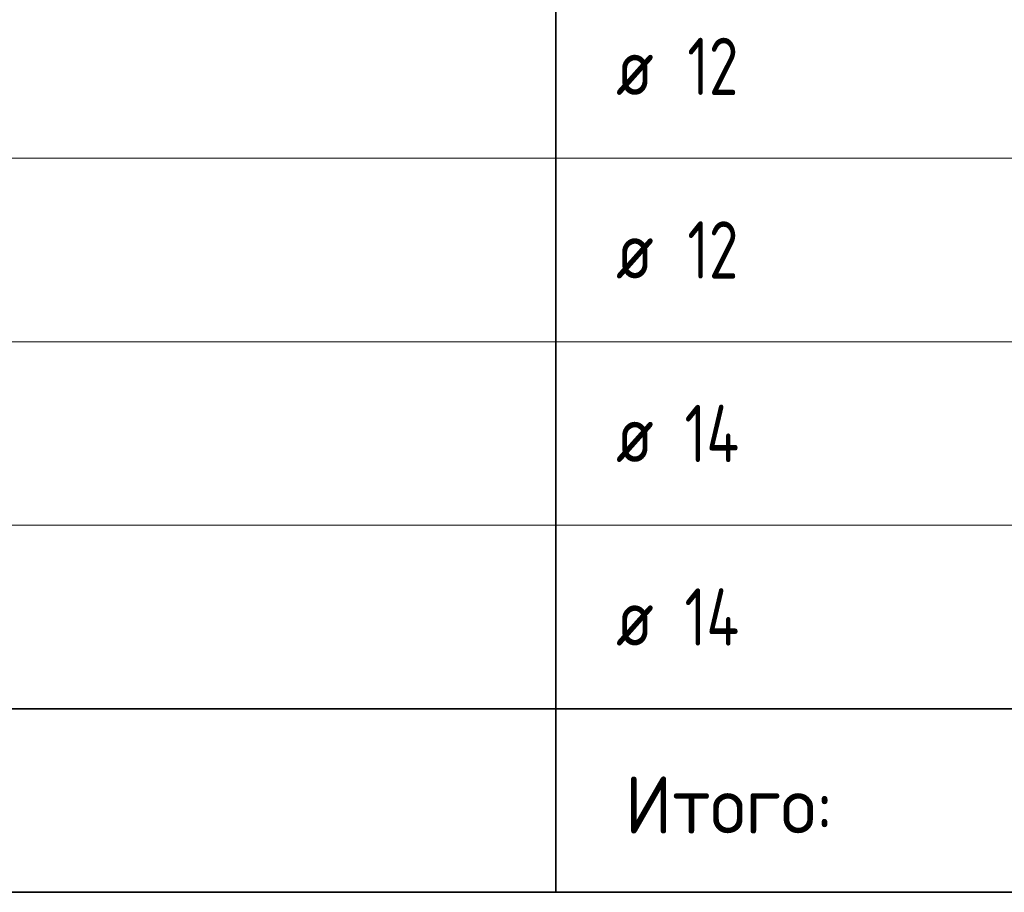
# Model space of a CAD drawing. Header units: metres. Extents: x -38 to 107, y -15 to 21.
# Tile 66 of 254: x 73.08 to 77.37, y -3.53 to 0.28. Entities that reach past the tile are written whole.
import ezdxf

# ---------------------------------------------------------------- set-up
doc = ezdxf.new("R2010")
doc.units = ezdxf.units.M
doc.layers.add('XR$5$Текст_ примечание', color=7, linetype='Continuous', lineweight=13)
doc.styles.add('ISOCPEUR', font='txt')

msp = doc.modelspace()

# ---------------------------------------------------------------- linework, layer by layer
at = {"layer": 'XR$5$Текст_ примечание', "color": 7, "linetype": 'Continuous', "lineweight": 35, "transparency": 33554687}
for p, q in [((75.4198, 0.4717), (75.4198, -0.3283)), ((75.4198, -0.3283), (75.4198, -1.1283)), ((75.4198, -1.1283), (75.4198, -1.9283)), ((75.4198, -1.9283), (75.4198, -2.7283)), ((67.9198, -2.7283), (86.4198, -2.7283)), ((75.4198, -2.7283), (75.4198, -3.5283)), ((67.9198, -3.5283), (86.4198, -3.5283))]:
    msp.add_line(p, q, dxfattribs=at)
at = {"layer": 'XR$5$Текст_ примечание', "color": 7, "linetype": 'Continuous', "lineweight": 13, "transparency": 33554687}
for p, q in [((86.4198, -0.3283), (67.9198, -0.3283)), ((86.4198, -1.1283), (67.9198, -1.1283)), ((86.4198, -1.9283), (67.9198, -1.9283)), ((86.4198, -2.7283), (67.9198, -2.7283))]:
    msp.add_line(p, q, dxfattribs=at)

# ---------------------------------------------------------------- texts
at = {"layer": 'XR$5$Текст_ примечание', "color": 7, "linetype": 'Continuous', "lineweight": 35, "transparency": 33554687, "char_height": 0.25, "attachment_point": 7, "style": 'ISOCPEUR'}
for s, insert, width in [('\\W0.75;12', (75.9925, -0.0533), 0.393567), ('\\W0.82;ø', (75.6817, -0.0533), 0.327205), ('\\W0.75;12', (75.9925, -0.8533), 0.393567), ('\\W0.82;ø', (75.6817, -0.8533), 0.327205), ('\\W0.76;14', (75.98, -1.6533), 0.420468), ('\\W0.82;ø', (75.6817, -1.6533), 0.327205), ('\\W0.76;14', (75.98, -2.4533), 0.420468), ('\\W0.82;ø', (75.6817, -2.4533), 0.327205), ('\\W0.95;Итого:', (75.7194, -3.272), 1.143461)]:
    msp.add_mtext(s, dxfattribs=dict(at, insert=insert, width=width))

doc.saveas('drawing.dxf')
